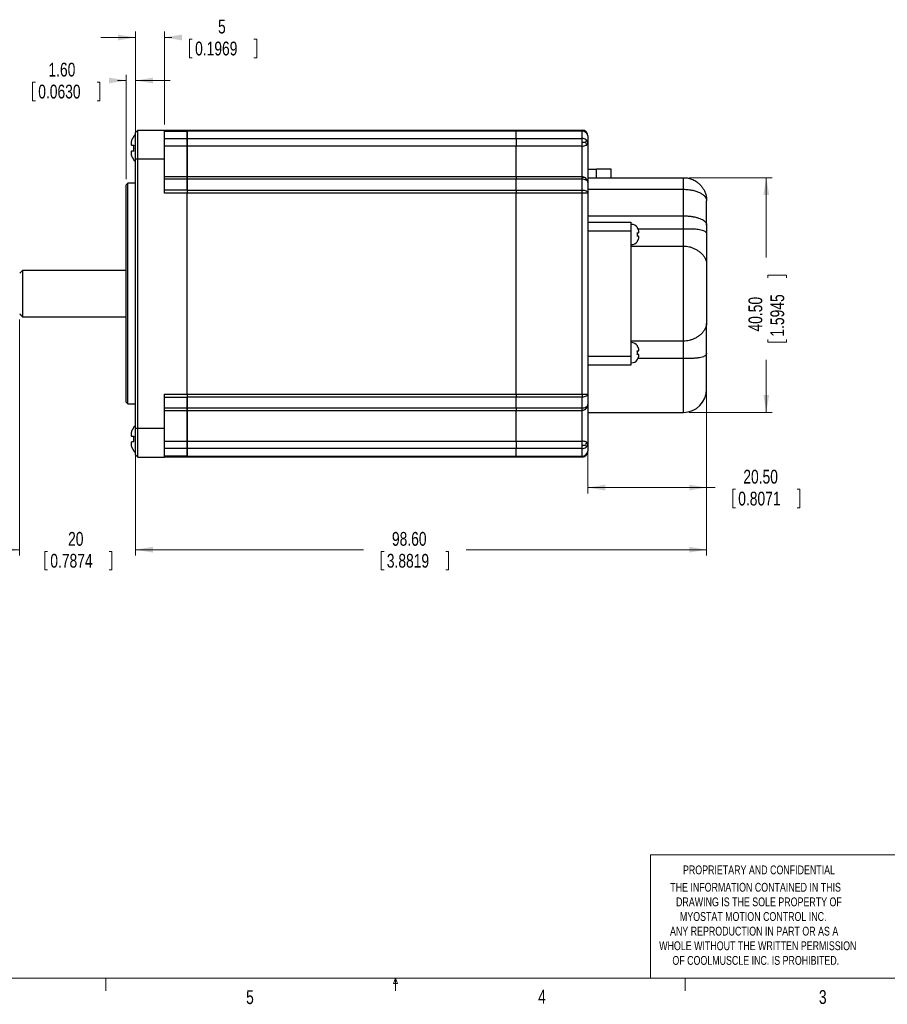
# Model space of a CAD drawing. Header units: millimetres. Extents: x 11 to 421, y 5 to 275.
# Tile 6 of 8: x 151 to 301, y 5 to 175. Entities that reach past the tile are written whole.
import ezdxf

# ---------------------------------------------------------------- set-up
doc = ezdxf.new("R2010")
doc.units = ezdxf.units.MM
doc.styles.add('SLDTEXTSTYLE0', font='TXT', dxfattribs={"width": 0.75})
doc.dimstyles.new('SLDDIMSTYLE0', dxfattribs={"dimtxt": 2.38125, "dimasz": 3, "dimexe": 0, "dimexo": 0.0625, "dimgap": 0.595313, "dimtad": 0, "dimrnd": 1e-09, "dimzin": 4, "dimdsep": 46, "dimtxsty": 'SLDTEXTSTYLE0', "dimsah": 1, "dimcen": 0.09, "dimadec": 0, "dimazin": 0, "dimtfac": 1, "dimtofl": 0, "dimtmove": 0, "dimatfit": 3, "dimfxl": 1, "dimtolj": 1, "dimtzin": 12, "dimarcsym": 0})
doc.dimstyles.new('SLDDIMSTYLE1', dxfattribs={"dimtxt": 2.38125, "dimasz": 3, "dimexe": 0, "dimexo": 0.0625, "dimgap": 0.595313, "dimtad": 0, "dimrnd": 1e-09, "dimzin": 12, "dimdsep": 46, "dimtxsty": 'SLDTEXTSTYLE0', "dimsah": 1, "dimcen": 0.09, "dimadec": 0, "dimazin": 0, "dimtfac": 1, "dimtofl": 0, "dimtmove": 0, "dimatfit": 3, "dimfxl": 1, "dimtolj": 1, "dimtzin": 12, "dimarcsym": 0})
doc.dimstyles.new('SLDDIMSTYLE2', dxfattribs={"dimtxt": 2.38125, "dimasz": 3, "dimexe": 0, "dimexo": 0.0625, "dimgap": 0.595313, "dimtad": 0, "dimrnd": 1e-09, "dimzin": 4, "dimdsep": 46, "dimtxsty": 'SLDTEXTSTYLE0', "dimsah": 1, "dimcen": 0.09, "dimadec": 0, "dimazin": 0, "dimtfac": 1, "dimtofl": 0, "dimtmove": 0, "dimatfit": 3, "dimfxl": 1, "dimtolj": 1, "dimtzin": 12, "dimarcsym": 0})

# ---------------------------------------------------------------- blocks, each defined once
blk = doc.blocks.new('SW_NOTE_1')
at = {"color": 0, "linetype": 'Continuous', "lineweight": 0, "char_height": 1.524, "attachment_point": 1, "style": 'SLDTEXTSTYLE0'}
for s, insert in [('THE INFORMATION CONTAINED IN THIS', (0, 1.96)), ('DRAWING IS THE SOLE PROPERTY OF', (1, -0.56)), ('MYOSTAT MOTION CONTROL INC. ', (1.67, -3.08)), ('ANY REPRODUCTION IN PART OR AS A', (-0.04, -5.61)), ('WHOLE WITHOUT THE WRITTEN PERMISSION', (-1.91, -8.13)), ('OF COOLMUSCLE INC. IS PROHIBITED.', (0.37, -10.66))]:
    blk.add_mtext(s, dxfattribs=dict(at, insert=insert))
blk = doc.blocks.new('*D4')
at = {"color": 7, "linetype": 'Continuous', "lineweight": 0}
for p, q in [((266.63, 148.12), (280.93, 148.12)), ((279.93, 148.12), (279.93, 134.36)), ((280.21, 131.32), (283.43, 131.32)), ((280.21, 131.32), (280.21, 130.84)), ((283.43, 131.32), (283.43, 130.84)), ((280.21, 119.72), (280.21, 120.2)), ((280.21, 119.72), (283.43, 119.72)), ((283.43, 119.72), (283.43, 120.2)), ((279.93, 107.62), (279.93, 116.69)), ((266.63, 107.62), (280.93, 107.62))]:
    blk.add_line(p, q, dxfattribs=at)
for points in [[(279.93, 148.12), (279.43, 145.12), (280.43, 145.12)], [(279.93, 107.62), (280.43, 110.62), (279.43, 110.62)]]:
    blk.add_solid(points, dxfattribs=at)
at = {"color": 7, "linetype": 'Continuous', "lineweight": 0, "char_height": 2.381, "attachment_point": 1, "rotation": 90, "style": 'SLDTEXTSTYLE0'}
for s, insert in [('40.50', (276.86, 121.57)), ('1.5945', (280.64, 120.69))]:
    blk.add_mtext(s, dxfattribs=dict(at, insert=insert))
blk = doc.blocks.new('*D5')
at = {"color": 7, "linetype": 'Continuous', "lineweight": 0}
for p, q in [((151.03, 123.62), (151.03, 82.92)), ((171.03, 103.92), (171.03, 82.92)), ((151.03, 83.92), (145.03, 83.92)), ((155.35, 83.63), (155.35, 80.42)), ((155.35, 83.63), (155.83, 83.63)), ((166.95, 83.63), (166.47, 83.63)), ((166.95, 83.63), (166.95, 80.42)), ((171.03, 83.92), (177.03, 83.92)), ((155.35, 80.42), (155.83, 80.42)), ((166.95, 80.42), (166.47, 80.42))]:
    blk.add_line(p, q, dxfattribs=at)
for points in [[(151.03, 83.92), (148.03, 84.42), (148.03, 83.42)], [(171.03, 83.92), (174.03, 83.42), (174.03, 84.42)]]:
    blk.add_solid(points, dxfattribs=at)
at = {"color": 7, "linetype": 'Continuous', "lineweight": 0, "char_height": 2.381, "attachment_point": 1, "style": 'SLDTEXTSTYLE0'}
for s, insert in [('20', (159.39, 86.98)), ('0.7874', (156.32, 83.2))]:
    blk.add_mtext(s, dxfattribs=dict(at, insert=insert))
blk = doc.blocks.new('*D6')
at = {"color": 7, "linetype": 'Continuous', "lineweight": 0}
for p, q in [((169.43, 164.89), (167.91, 164.89)), ((169.43, 147.87), (169.43, 165.89)), ((171.03, 152.32), (171.03, 165.89)), ((171.03, 164.89), (177.03, 164.89)), ((153.27, 164.6), (153.27, 161.39)), ((153.27, 164.6), (153.76, 164.6)), ((164.88, 164.6), (164.39, 164.6)), ((164.88, 164.6), (164.88, 161.39)), ((153.27, 161.39), (153.76, 161.39)), ((164.88, 161.39), (164.39, 161.39))]:
    blk.add_line(p, q, dxfattribs=at)
for points in [[(169.43, 164.89), (166.43, 165.39), (166.43, 164.39)], [(171.03, 164.89), (174.03, 164.39), (174.03, 165.39)]]:
    blk.add_solid(points, dxfattribs=at)
at = {"color": 7, "linetype": 'Continuous', "lineweight": 0, "char_height": 2.381, "attachment_point": 1, "style": 'SLDTEXTSTYLE0'}
for s, insert in [('1.60', (156, 167.96)), ('0.0630', (154.24, 164.17))]:
    blk.add_mtext(s, dxfattribs=dict(at, insert=insert))
blk = doc.blocks.new('*D7')
at = {"color": 7, "linetype": 'Continuous', "lineweight": 0}
for p, q in [((171.03, 172.32), (165.03, 172.32)), ((171.03, 152.32), (171.03, 173.32)), ((176.03, 157.32), (176.03, 173.32)), ((176.03, 172.32), (177.32, 172.32)), ((180.36, 172.03), (180.36, 168.82)), ((180.36, 172.03), (180.84, 172.03)), ((191.96, 172.03), (191.48, 172.03)), ((191.96, 172.03), (191.96, 168.82)), ((180.36, 168.82), (180.84, 168.82)), ((191.96, 168.82), (191.48, 168.82))]:
    blk.add_line(p, q, dxfattribs=at)
for points in [[(171.03, 172.32), (168.03, 172.82), (168.03, 171.82)], [(176.03, 172.32), (179.03, 171.82), (179.03, 172.82)]]:
    blk.add_solid(points, dxfattribs=at)
at = {"color": 7, "linetype": 'Continuous', "lineweight": 0, "attachment_point": 1, "style": 'SLDTEXTSTYLE0'}
for s, insert, char_height in [('5', (185.28, 175.39), 2.38), ('0.1969', (181.32, 171.6), 2.381)]:
    blk.add_mtext(s, dxfattribs=dict(at, insert=insert, char_height=char_height))
blk = doc.blocks.new('*D8')
at = {"color": 7, "linetype": 'Continuous', "lineweight": 0}
for p, q in [((269.63, 116.83), (269.63, 82.92)), ((171.03, 103.92), (171.03, 82.92)), ((171.03, 83.92), (210.42, 83.92)), ((213.46, 83.63), (213.46, 80.42)), ((213.46, 83.63), (213.94, 83.63)), ((225.06, 83.63), (224.58, 83.63)), ((225.06, 83.63), (225.06, 80.42)), ((269.63, 83.92), (228.09, 83.92)), ((213.46, 80.42), (213.94, 80.42)), ((225.06, 80.42), (224.58, 80.42))]:
    blk.add_line(p, q, dxfattribs=at)
for points in [[(171.03, 83.92), (174.03, 83.42), (174.03, 84.42)], [(269.63, 83.92), (266.63, 84.42), (266.63, 83.42)]]:
    blk.add_solid(points, dxfattribs=at)
at = {"color": 7, "linetype": 'Continuous', "lineweight": 0, "char_height": 2.381, "attachment_point": 1, "style": 'SLDTEXTSTYLE0'}
for s, insert in [('98.60', (215.3, 86.98)), ('3.8819', (214.42, 83.2))]:
    blk.add_mtext(s, dxfattribs=dict(at, insert=insert))
blk = doc.blocks.new('*D9')
at = {"color": 7, "linetype": 'Continuous', "lineweight": 0}
for p, q in [((269.63, 116.83), (269.63, 93.64)), ((249.13, 109.79), (249.13, 93.64)), ((249.13, 94.64), (269.63, 94.64)), ((269.63, 94.64), (271.09, 94.64)), ((274.13, 94.36), (274.13, 91.14)), ((274.13, 94.36), (274.61, 94.36)), ((285.73, 94.36), (285.25, 94.36)), ((285.73, 94.36), (285.73, 91.14)), ((274.13, 91.14), (274.61, 91.14)), ((285.73, 91.14), (285.25, 91.14))]:
    blk.add_line(p, q, dxfattribs=at)
for points in [[(249.13, 94.64), (252.13, 94.14), (252.13, 95.14)], [(269.63, 94.64), (266.63, 95.14), (266.63, 94.14)]]:
    blk.add_solid(points, dxfattribs=at)
at = {"color": 7, "linetype": 'Continuous', "lineweight": 0, "char_height": 2.381, "attachment_point": 1, "style": 'SLDTEXTSTYLE0'}
for s, insert in [('20.50', (275.97, 97.71)), ('0.8071', (275.09, 93.93))]:
    blk.add_mtext(s, dxfattribs=dict(at, insert=insert))

msp = doc.modelspace()

# ---------------------------------------------------------------- linework, layer by layer
at = {"color": 7, "linetype": 'Continuous', "lineweight": 30}
for p, q in [((171.033, 155.915), (171.433, 156.315)), ((171.033, 151.315), (171.033, 155.915)), ((171.433, 151.315), (171.433, 156.315)), ((171.433, 156.315), (176.033, 156.315)), ((176.033, 151.315), (176.033, 156.315)), ((176.033, 156.315), (179.933, 156.315)), ((176.033, 156.159), (179.933, 156.159)), ((176.033, 154.871), (179.933, 154.871)), ((179.933, 156.315), (179.933, 156.159)), ((179.933, 156.315), (236.733, 156.315)), ((179.933, 156.315), (179.933, 156.159)), ((179.933, 156.159), (179.933, 154.871)), ((236.733, 156.159), (179.933, 156.159)), ((179.933, 154.871), (179.933, 156.159)), ((179.933, 153.579), (179.933, 154.871)), ((179.933, 154.871), (236.733, 154.871)), ((179.933, 154.871), (179.933, 153.579)), ((236.733, 156.315), (248.133, 156.315)), ((236.733, 156.315), (236.733, 156.159)), ((236.733, 156.315), (236.733, 156.159)), ((248.133, 156.159), (236.733, 156.159)), ((236.733, 154.871), (236.733, 156.159)), ((236.733, 154.871), (236.733, 156.159)), ((236.733, 154.871), (248.133, 154.871)), ((236.733, 154.871), (236.733, 153.579)), ((236.733, 154.871), (236.733, 153.579)), ((248.133, 156.159), (248.133, 156.315)), ((248.133, 154.871), (248.133, 156.159)), ((248.133, 154.278), (248.133, 154.871)), ((249.133, 155.315), (249.133, 154.067)), ((170.414, 153.718), (170.723, 153.718)), ((179.933, 153.579), (176.033, 153.579)), ((179.933, 153.579), (179.933, 148.262)), ((236.733, 153.579), (179.933, 153.579)), ((179.933, 148.262), (179.933, 153.579)), ((248.133, 153.579), (236.733, 153.579)), ((236.733, 148.262), (236.733, 153.579)), ((236.733, 148.262), (236.733, 153.579)), ((248.133, 153.579), (248.133, 154.278)), ((248.133, 148.262), (248.133, 153.579)), ((249.133, 154.067), (249.133, 147.262)), ((171.033, 104.915), (171.033, 151.315)), ((171.433, 151.315), (171.033, 151.315)), ((171.433, 104.915), (171.433, 151.315)), ((176.033, 151.315), (171.433, 151.315)), ((176.033, 145.442), (176.033, 151.315)), ((249.133, 149.615), (250.633, 149.615)), ((250.633, 148.115), (250.633, 149.615)), ((253.133, 149.615), (250.633, 149.615)), ((179.933, 147.856), (176.033, 147.856)), ((179.933, 147.856), (179.933, 148.262)), ((179.933, 148.262), (179.933, 147.856)), ((179.933, 147.856), (179.933, 145.98)), ((236.733, 147.856), (179.933, 147.856)), ((179.933, 145.98), (179.933, 147.856)), ((236.733, 148.262), (236.733, 147.856)), ((236.733, 148.262), (236.733, 147.856)), ((248.133, 147.856), (236.733, 147.856)), ((236.733, 145.98), (236.733, 147.856)), ((236.733, 145.98), (236.733, 147.856)), ((248.133, 148.24), (248.133, 148.262)), ((248.133, 147.856), (248.133, 148.24)), ((248.133, 145.98), (248.133, 147.856)), ((249.133, 148.115), (265.633, 148.115)), ((265.633, 146.115), (265.633, 148.115)), ((169.433, 109.365), (169.433, 146.865)), ((169.733, 109.065), (169.733, 147.165)), ((249.133, 147.262), (249.133, 145.442)), ((179.933, 145.98), (176.033, 145.98)), ((179.933, 145.442), (176.033, 145.442)), ((179.933, 145.98), (179.933, 145.442)), ((179.933, 145.98), (179.933, 145.442)), ((179.933, 145.98), (236.733, 145.98)), ((179.933, 110.789), (179.933, 145.442)), ((236.733, 145.442), (179.933, 145.442)), ((179.933, 110.789), (179.933, 145.442)), ((236.733, 145.98), (236.733, 145.442)), ((236.733, 145.98), (248.133, 145.98)), ((236.733, 145.98), (236.733, 145.442)), ((236.733, 110.789), (236.733, 145.442)), ((248.133, 145.442), (236.733, 145.442)), ((236.733, 110.789), (236.733, 145.442)), ((248.133, 145.442), (248.133, 145.98)), ((248.133, 110.789), (248.133, 145.442)), ((249.133, 145.442), (248.133, 145.442)), ((249.133, 146.115), (265.633, 146.115)), ((249.133, 145.442), (249.133, 110.789)), ((265.633, 141.532), (265.633, 146.115)), ((269.633, 139.948), (269.633, 144.115)), ((249.133, 141.532), (265.633, 141.532)), ((265.633, 139.317), (265.633, 141.532)), ((249.133, 140.415), (256.633, 140.415)), ((256.633, 138.915), (256.633, 140.415)), ((269.633, 139.948), (269.633, 138.403)), ((256.633, 138.915), (249.133, 138.915)), ((256.633, 117.315), (256.633, 138.915)), ((257.767, 139.317), (265.633, 139.317)), ((265.633, 136.319), (265.633, 139.317)), ((269.633, 138.403), (269.633, 133.253)), ((256.633, 136.319), (265.633, 136.319)), ((265.633, 119.912), (265.633, 136.319)), ((269.633, 133.253), (269.633, 122.978)), ((151.533, 132.115), (151.533, 128.115)), ((151.533, 128.115), (151.533, 124.115)), ((269.633, 117.828), (269.633, 122.978)), ((265.633, 119.912), (256.633, 119.912)), ((265.633, 116.914), (265.633, 119.912)), ((249.133, 117.315), (256.633, 117.315)), ((256.633, 115.815), (256.633, 117.315)), ((269.633, 111.615), (269.633, 117.828)), ((249.133, 115.815), (256.633, 115.815)), ((265.633, 116.914), (257.767, 116.914)), ((265.633, 107.615), (265.633, 116.914)), ((176.033, 104.915), (176.033, 110.789)), ((176.033, 110.789), (179.933, 110.789)), ((179.933, 110.789), (179.933, 110.251)), ((179.933, 110.789), (179.933, 110.251)), ((179.933, 110.789), (236.733, 110.789)), ((236.733, 110.789), (248.133, 110.789)), ((236.733, 110.789), (236.733, 110.251)), ((236.733, 110.789), (236.733, 110.251)), ((248.133, 110.789), (249.133, 110.789)), ((248.133, 110.789), (248.133, 110.251)), ((249.133, 110.789), (249.133, 108.969)), ((176.033, 110.251), (179.933, 110.251)), ((179.933, 110.251), (179.933, 108.375)), ((236.733, 110.251), (179.933, 110.251)), ((179.933, 108.375), (179.933, 110.251)), ((248.133, 110.251), (236.733, 110.251)), ((236.733, 108.375), (236.733, 110.251)), ((236.733, 108.375), (236.733, 110.251)), ((248.133, 108.375), (248.133, 110.251)), ((249.133, 108.969), (249.133, 102.164)), ((176.033, 108.375), (179.933, 108.375)), ((179.933, 107.969), (179.933, 108.375)), ((179.933, 108.375), (236.733, 108.375)), ((179.933, 108.375), (179.933, 107.969)), ((179.933, 107.969), (179.933, 102.652)), ((179.933, 102.652), (179.933, 107.969)), ((236.733, 108.375), (248.133, 108.375)), ((236.733, 108.375), (236.733, 107.969)), ((236.733, 108.375), (236.733, 107.969)), ((236.733, 102.652), (236.733, 107.969)), ((236.733, 102.652), (236.733, 107.969)), ((248.133, 107.991), (248.133, 108.375)), ((248.133, 107.969), (248.133, 107.991)), ((248.133, 102.652), (248.133, 107.969)), ((171.033, 100.315), (171.033, 104.915)), ((171.033, 104.915), (171.433, 104.915)), ((171.433, 99.915), (171.433, 104.915)), ((171.433, 104.915), (176.033, 104.915)), ((176.033, 99.915), (176.033, 104.915)), ((170.414, 103.518), (170.723, 103.518)), ((176.033, 102.652), (179.933, 102.652)), ((179.933, 101.36), (179.933, 102.652)), ((179.933, 102.652), (236.733, 102.652)), ((179.933, 102.652), (179.933, 101.36)), ((236.733, 102.652), (248.133, 102.652)), ((236.733, 102.652), (236.733, 101.36)), ((236.733, 102.652), (236.733, 101.36)), ((248.133, 101.953), (248.133, 102.652)), ((248.133, 101.36), (248.133, 101.953)), ((249.133, 102.164), (249.133, 100.915)), ((171.033, 100.315), (171.433, 99.915)), ((179.933, 101.36), (176.033, 101.36)), ((179.933, 101.36), (179.933, 100.072)), ((236.733, 101.36), (179.933, 101.36)), ((179.933, 100.072), (179.933, 101.36)), ((248.133, 101.36), (236.733, 101.36)), ((236.733, 100.072), (236.733, 101.36)), ((236.733, 100.072), (236.733, 101.36)), ((248.133, 100.072), (248.133, 101.36)), ((171.433, 99.915), (176.033, 99.915)), ((179.933, 100.072), (176.033, 100.072)), ((179.933, 99.915), (176.033, 99.915)), ((179.933, 100.072), (179.933, 99.915)), ((179.933, 100.072), (236.733, 100.072)), ((179.933, 100.072), (179.933, 99.915)), ((236.733, 99.915), (179.933, 99.915)), ((236.733, 100.072), (248.133, 100.072)), ((236.733, 100.072), (236.733, 99.915)), ((236.733, 100.072), (236.733, 99.915)), ((248.133, 99.915), (236.733, 99.915)), ((248.133, 99.915), (248.133, 100.072))]:
    msp.add_line(p, q, dxfattribs=at)
at = {"color": 7, "linetype": 'Continuous', "lineweight": 0}
for p, q in [((259.953, 31.278), (259.953, 9.959)), ((302.919, 31.278), (259.953, 31.278)), ((415.957, 9.959), (15.907, 9.959)), ((165.919, 9.959), (165.919, 7.805)), ((215.589, 9.081), (215.925, 9.959)), ((216.244, 9.081), (215.589, 9.081)), ((215.925, 9.959), (215.925, 7.805)), ((215.925, 9.959), (216.244, 9.081)), ((265.932, 9.959), (265.932, 7.805))]:
    msp.add_line(p, q, dxfattribs=at)
at = {"color": 7, "linetype": 'Continuous', "lineweight": 30, "flags": 128}
for points in [[(248.133, 145.98), (248.328, 145.969), (248.516, 145.939), (248.689, 145.889), (248.84, 145.822), (248.965, 145.741), (249.057, 145.648), (249.114, 145.547), (249.133, 145.442)], [(249.133, 110.789), (249.114, 110.684), (249.057, 110.583), (248.965, 110.49), (248.84, 110.409), (248.689, 110.342), (248.516, 110.292), (248.328, 110.262), (248.133, 110.251)]]:
    msp.add_lwpolyline(points, dxfattribs=at)
at = {"color": 7, "linetype": 'Continuous', "lineweight": 30}
for centre, radius, start, end in [((172.233, 153.965), 2, 126.8699, 141.2984), ((248.133, 155.315), 1, 0, 90), ((248.205, 155.23), 0.932, 5.26878, 94.44193), ((248.148, 153.738), 1.133, 52.36214, 90.77027), ((248.397, 154.048), 0.736, 1.47337, 53.00122), ((248.166, 155.236), 1.658, 268.86233, 293.99055), ((248.704, 154.134), 0.434, 288.27995, 351.0652), ((172.233, 152.465), 2, 218.67846, 233.1301), ((248.161, 146.445), 1.411, 61.23182, 91.13613), ((248.618, 147.215), 0.517, 5.22996, 64.57525), ((248.364, 147.262), 0.769, 0.03781, 16.22778), ((256.633, 138.765), 1.3, 35.25469, 90), ((256.633, 137.865), 1.3, 270, 324.78667), ((256.633, 118.365), 1.3, 35.25469, 90), ((256.633, 117.465), 1.3, 270, 324.78667), ((265.633, 111.615), 4, 270, 0), ((248.618, 109.016), 0.517, 295.42475, 354.77004), ((248.364, 108.969), 0.769, 343.66991, 359.96181), ((248.161, 109.786), 1.411, 268.86387, 298.76818), ((172.233, 103.765), 2, 126.8699, 141.2984), ((248.166, 100.995), 1.658, 66.00945, 91.13767), ((248.704, 102.097), 0.434, 8.9348, 71.72005), ((248.397, 102.183), 0.736, 306.99878, 358.52663), ((172.233, 102.265), 2, 218.67846, 233.1301), ((248.148, 102.493), 1.133, 269.22973, 307.63786), ((248.205, 101.001), 0.932, 265.55807, 354.73122), ((248.133, 100.915), 1, 270, 360)]:
    msp.add_arc(centre, radius, start, end, dxfattribs=at)
for points, knots in [([(170.414, 154.716), (170.378, 154.619), (170.306, 154.425), (170.269, 154.143), (170.265, 153.913), (170.297, 153.762), (170.36, 153.72), (170.407, 153.718), (170.414, 153.718)], [0, 0, 0, 0, 0.1925871, 0.3853559, 0.5762848, 0.7730537, 0.9655507, 1, 1, 1, 1]), ([(248.84, 154.636), (248.837, 154.603), (248.831, 154.541), (248.788, 154.409), (248.735, 154.305), (248.702, 154.24)], [0, 0, 0, 0, 0.298018, 0.5586395, 1, 1, 1, 1]), ([(170.723, 153.718), (170.702, 153.585), (170.66, 153.314), (170.676, 152.976), (170.712, 152.779), (170.723, 152.718)], [0, 0, 0, 0, 0.4020338, 0.8156581, 1, 1, 1, 1]), ([(248.133, 154.278), (248.195, 154.277), (248.309, 154.277), (248.505, 154.265), (248.626, 154.249), (248.702, 154.24)], [0, 0, 0, 0, 0.303808, 0.5650774, 1, 1, 1, 1]), ([(248.702, 154.24), (248.743, 154.142), (248.8, 154.009), (248.833, 153.835), (248.838, 153.761), (248.84, 153.722)], [0, 0, 0, 0, 0.5526781, 0.7595397, 1, 1, 1, 1]), ([(170.414, 152.718), (170.378, 152.71), (170.306, 152.693), (170.269, 152.555), (170.265, 152.339), (170.297, 152.064), (170.36, 151.845), (170.407, 151.733), (170.414, 151.716)], [0, 0, 0, 0, 0.1925871, 0.3853559, 0.5762848, 0.7730537, 0.9655507, 1, 1, 1, 1]), ([(170.723, 151.216), (170.689, 151.216), (170.655, 151.216), (170.672, 151.215), (170.672, 151.215)], [0, 0, 0, 0, 0.9917763, 1, 1, 1, 1]), ([(248.133, 148.24), (248.195, 148.238), (248.309, 148.235), (248.505, 148.181), (248.626, 148.109), (248.702, 148.065)], [0, 0, 0, 0, 0.303808, 0.5650774, 1, 1, 1, 1]), ([(248.793, 148.015), (248.747, 148.049), (248.654, 148.12), (248.503, 148.198), (248.392, 148.213), (248.342, 148.22)], [0, 0, 0, 0, 0.3400981, 0.6988961, 1, 1, 1, 1]), ([(248.702, 148.065), (248.743, 148.009), (248.8, 147.933), (248.833, 147.79), (248.838, 147.72), (248.84, 147.682)], [0, 0, 0, 0, 0.5526781, 0.7595397, 1, 1, 1, 1]), ([(248.793, 148.015), (248.792, 148.015), (248.774, 148.045), (248.738, 148.055), (248.702, 148.065)], [0, 0, 0, 0, 0.0040077, 1, 1, 1, 1]), ([(249.114, 147.378), (249.105, 147.444), (249.087, 147.572), (248.991, 147.804), (248.871, 147.932), (248.793, 148.015)], [0, 0, 0, 0, 0.26810089, 0.52487081, 1, 1, 1, 1]), ([(265.633, 148.115), (265.769, 148.111), (266.044, 148.103), (266.452, 148.038), (266.854, 147.932), (267.235, 147.788), (267.593, 147.61), (267.889, 147.424), (268.139, 147.237), (268.346, 147.059), (268.532, 146.876), (268.699, 146.688), (268.85, 146.498), (268.993, 146.291), (269.128, 146.068), (269.251, 145.829), (269.376, 145.54), (269.5, 145.169), (269.609, 144.68), (269.625, 144.315), (269.633, 144.115)], [0, 0, 0, 0, 0.0614231, 0.1234559, 0.1862551, 0.249972, 0.3093094, 0.370692, 0.4128063, 0.455896, 0.4999847, 0.5375449, 0.5767386, 0.617576, 0.6600663, 0.7042175, 0.7500367, 0.8162024, 0.8995248, 1, 1, 1, 1]), ([(265.633, 146.115), (265.769, 146.113), (266.044, 146.109), (266.452, 146.076), (266.854, 146.024), (267.235, 145.952), (267.593, 145.863), (267.928, 145.757), (268.248, 145.633), (268.531, 145.498), (268.78, 145.354), (268.998, 145.202), (269.196, 145.032), (269.338, 144.875), (269.44, 144.734), (269.514, 144.607), (269.577, 144.461), (269.624, 144.295), (269.63, 144.177), (269.633, 144.115)], [0, 0, 0, 0, 0.06142512, 0.12345813, 0.18625586, 0.24996945, 0.30931177, 0.37069559, 0.43421312, 0.4999476, 0.55689465, 0.61752372, 0.68186628, 0.74994865, 0.78759902, 0.83142839, 0.88143807, 0.93762859, 1, 1, 1, 1]), ([(265.633, 141.532), (265.844, 141.528), (266.273, 141.521), (266.894, 141.462), (267.484, 141.369), (268.021, 141.242), (268.502, 141.082), (268.914, 140.89), (269.246, 140.669), (269.474, 140.434), (269.604, 140.193), (269.633, 140.032), (269.633, 139.95), (269.633, 139.948)], [0, 0, 0, 0, 0.0969893, 0.1968601, 0.2938327, 0.3934944, 0.4929457, 0.5949753, 0.7004024, 0.808522, 0.9022717, 0.9977091, 1, 1, 1, 1]), ([(257.668, 139.515), (257.686, 139.515), (257.704, 139.515), (257.695, 139.515), (257.695, 139.515)], [0, 0, 0, 0, 0.9948419, 1, 1, 1, 1]), ([(257.668, 138.015), (257.681, 138.114), (257.709, 138.314), (257.682, 138.514), (257.668, 138.615)], [0, 0, 0, 0, 0.4917469, 1, 1, 1, 1]), ([(257.869, 138.615), (257.882, 138.62), (257.909, 138.629), (257.921, 138.705), (257.921, 138.821), (257.908, 138.965), (257.881, 139.067), (257.869, 139.115)], [0, 0, 0, 0, 0.2014317, 0.4029143, 0.6048004, 0.8101403, 1, 1, 1, 1]), ([(257.869, 137.515), (257.882, 137.567), (257.909, 137.671), (257.921, 137.816), (257.921, 137.93), (257.908, 138.003), (257.881, 138.011), (257.869, 138.015)], [0, 0, 0, 0, 0.2014317, 0.4029143, 0.6048004, 0.8101403, 1, 1, 1, 1]), ([(265.633, 139.317), (265.8, 139.317), (266.139, 139.317), (266.658, 139.312), (267.182, 139.301), (267.706, 139.275), (268.199, 139.227), (268.654, 139.148), (269.047, 139.033), (269.366, 138.873), (269.58, 138.665), (269.633, 138.495), (269.633, 138.404), (269.633, 138.403)], [0, 0, 0, 0, 0.0764972, 0.1546643, 0.2427929, 0.3330338, 0.4304102, 0.530095, 0.6378343, 0.7484131, 0.870915, 0.9975775, 1, 1, 1, 1]), ([(265.633, 136.319), (265.8, 136.313), (266.139, 136.301), (266.658, 136.202), (267.182, 136.039), (267.706, 135.802), (268.199, 135.502), (268.654, 135.142), (269.047, 134.733), (269.366, 134.272), (269.58, 133.774), (269.633, 133.429), (269.633, 133.256), (269.633, 133.253)], [0, 0, 0, 0, 0.0764972, 0.1546643, 0.2427929, 0.3330338, 0.4304102, 0.530095, 0.6378343, 0.7484131, 0.870915, 0.9975775, 1, 1, 1, 1]), ([(269.633, 122.978), (269.633, 122.975), (269.633, 122.807), (269.582, 122.463), (269.371, 121.969), (269.05, 121.502), (268.661, 121.095), (268.203, 120.731), (267.714, 120.433), (267.186, 120.194), (266.666, 120.031), (266.142, 119.931), (265.804, 119.918), (265.633, 119.912)], [0, 0, 0, 0, 0.0024225, 0.1249172, 0.2515873, 0.3593376, 0.4699055, 0.5673105, 0.6669665, 0.755138, 0.8453358, 0.9218504, 1, 1, 1, 1]), ([(257.668, 119.115), (257.686, 119.115), (257.704, 119.115), (257.695, 119.115), (257.695, 119.115)], [0, 0, 0, 0, 0.9948419, 1, 1, 1, 1]), ([(257.668, 117.615), (257.681, 117.714), (257.709, 117.914), (257.682, 118.114), (257.668, 118.215)], [0, 0, 0, 0, 0.4917469, 1, 1, 1, 1]), ([(257.869, 118.215), (257.882, 118.22), (257.909, 118.229), (257.921, 118.305), (257.921, 118.421), (257.908, 118.565), (257.881, 118.667), (257.869, 118.715)], [0, 0, 0, 0, 0.2014317, 0.4029143, 0.6048004, 0.8101403, 1, 1, 1, 1]), ([(257.869, 117.115), (257.882, 117.167), (257.909, 117.271), (257.921, 117.416), (257.921, 117.53), (257.908, 117.603), (257.881, 117.611), (257.869, 117.615)], [0, 0, 0, 0, 0.2014317, 0.4029143, 0.6048004, 0.8101403, 1, 1, 1, 1]), ([(269.633, 117.828), (269.633, 117.827), (269.633, 117.744), (269.588, 117.585), (269.397, 117.381), (269.086, 117.212), (268.671, 117.084), (268.151, 116.996), (267.559, 116.945), (266.9, 116.921), (266.253, 116.915), (265.822, 116.914), (265.633, 116.914)], [0, 0, 0, 0, 0.0024231, 0.1170064, 0.2349815, 0.3485212, 0.4653671, 0.5784545, 0.6951422, 0.8024876, 0.9138095, 1, 1, 1, 1]), ([(248.789, 108.212), (248.829, 108.249), (248.913, 108.325), (249.01, 108.477), (249.086, 108.655), (249.105, 108.786), (249.114, 108.853)], [0, 0, 0, 0, 0.2208757, 0.468657, 0.729797, 1, 1, 1, 1]), ([(248.133, 107.972), (248.194, 107.974), (248.313, 107.978), (248.544, 108.044), (248.691, 108.145), (248.789, 108.212)], [0, 0, 0, 0, 0.2566375, 0.5003419, 1, 1, 1, 1]), ([(248.133, 107.991), (248.195, 107.993), (248.309, 107.996), (248.505, 108.05), (248.626, 108.122), (248.702, 108.166)], [0, 0, 0, 0, 0.30380796, 0.5650774, 1, 1, 1, 1]), ([(248.84, 108.549), (248.837, 108.502), (248.831, 108.414), (248.788, 108.279), (248.735, 108.21), (248.702, 108.166)], [0, 0, 0, 0, 0.298018, 0.5586395, 1, 1, 1, 1]), ([(170.414, 104.516), (170.378, 104.419), (170.306, 104.225), (170.269, 103.943), (170.265, 103.713), (170.297, 103.562), (170.36, 103.52), (170.407, 103.518), (170.414, 103.518)], [0, 0, 0, 0, 0.1925871, 0.3853559, 0.5762848, 0.7730537, 0.9655507, 1, 1, 1, 1]), ([(170.414, 102.518), (170.378, 102.51), (170.306, 102.493), (170.269, 102.355), (170.265, 102.139), (170.297, 101.864), (170.36, 101.645), (170.407, 101.533), (170.414, 101.516)], [0, 0, 0, 0, 0.19258709, 0.38535589, 0.57628484, 0.77305368, 0.96555073, 1, 1, 1, 1]), ([(170.723, 103.518), (170.702, 103.385), (170.66, 103.114), (170.676, 102.776), (170.712, 102.579), (170.723, 102.518)], [0, 0, 0, 0, 0.4020338, 0.8156581, 1, 1, 1, 1]), ([(248.133, 101.953), (248.195, 101.954), (248.309, 101.954), (248.505, 101.966), (248.626, 101.982), (248.702, 101.991)], [0, 0, 0, 0, 0.303808, 0.5650774, 1, 1, 1, 1]), ([(248.84, 102.509), (248.837, 102.46), (248.831, 102.368), (248.788, 102.191), (248.735, 102.068), (248.702, 101.991)], [0, 0, 0, 0, 0.298018, 0.5586395, 1, 1, 1, 1]), ([(248.702, 101.991), (248.743, 101.909), (248.8, 101.797), (248.833, 101.671), (248.838, 101.622), (248.84, 101.595)], [0, 0, 0, 0, 0.5526781, 0.7595397, 1, 1, 1, 1]), ([(170.723, 101.016), (170.689, 101.016), (170.655, 101.016), (170.672, 101.015), (170.672, 101.015)], [0, 0, 0, 0, 0.9917763, 1, 1, 1, 1])]:
    msp.add_open_spline(points, degree=3, knots=knots, dxfattribs=at)
for points in [[(170.723, 155.216), (170.414, 154.716)], [(170.672, 155.215), (170.723, 155.216)], [(170.414, 153.718), (170.723, 153.718)], [(170.723, 152.718), (170.414, 152.718)], [(170.414, 151.716), (170.723, 151.216)], [(253.133, 148.115), (253.133, 149.615)], [(179.933, 148.262), (176.033, 148.262)], [(236.733, 148.262), (179.933, 148.262)], [(248.133, 148.262), (236.733, 148.262)], [(248.299, 148.228), (248.133, 148.259)], [(169.733, 147.165), (169.433, 146.865)], [(171.033, 147.165), (169.733, 147.165)], [(257.869, 139.115), (257.668, 139.515)], [(257.668, 138.615), (257.869, 138.615)], [(257.869, 138.015), (257.668, 138.015)], [(257.668, 137.115), (257.869, 137.515)], [(257.695, 137.115), (257.668, 137.115)], [(151.533, 132.115), (151.033, 131.615)], [(169.433, 132.115), (151.533, 132.115)], [(151.033, 124.615), (151.533, 124.115)], [(151.533, 124.115), (169.433, 124.115)], [(257.869, 118.715), (257.668, 119.115)], [(257.668, 118.215), (257.869, 118.215)], [(257.869, 117.615), (257.668, 117.615)], [(257.668, 116.715), (257.869, 117.115)], [(257.695, 116.715), (257.668, 116.715)], [(169.433, 109.365), (169.733, 109.065)], [(169.733, 109.065), (171.033, 109.065)], [(176.033, 107.969), (179.933, 107.969)], [(179.933, 107.969), (236.733, 107.969)], [(236.733, 107.969), (248.133, 107.969)], [(248.702, 108.166), (248.783, 108.219)], [(249.133, 107.615), (265.633, 107.615)], [(170.723, 105.016), (170.414, 104.516)], [(170.672, 105.015), (170.723, 105.016)], [(170.414, 103.518), (170.723, 103.518)], [(170.723, 102.518), (170.414, 102.518)], [(170.414, 101.516), (170.723, 101.016)]]:
    msp.add_open_spline(points, degree=1, dxfattribs=at)

# ---------------------------------------------------------------- block references
at = {"color": 7, "linetype": 'Continuous', "lineweight": 0}
msp.add_blockref('SW_NOTE_1', (263.354, 24.464), dxfattribs=at)

# ---------------------------------------------------------------- texts
at = {"color": 7, "linetype": 'Continuous', "lineweight": 0, "attachment_point": 1, "style": 'SLDTEXTSTYLE0'}
for s, insert, char_height in [('PROPRIETARY AND CONFIDENTIAL', (265.554, 29.424), 1.524), ('5', (190.122, 7.889), 2.381), ('4', (240.541, 7.969), 2.381), ('3', (289.021, 7.915), 2.381)]:
    msp.add_mtext(s, dxfattribs=dict(at, insert=insert, char_height=char_height))

# ---------------------------------------------------------------- dimensions: what is measured, and where the dimension line sits
at = {"color": 7, "linetype": 'Continuous', "lineweight": 0}
for base, p1, p2, dimstyle, picture, middle in [((176.033, 172.316), (171.033, 151.315), (176.033, 156.315), 'SLDDIMSTYLE1', '*D7', (186.161, 172.316)), ((171.033, 164.886), (169.433, 146.865), (171.033, 151.315), 'SLDDIMSTYLE2', '*D6', (159.075, 164.886)), ((171.033, 83.915), (151.033, 124.615), (171.033, 104.915), 'SLDDIMSTYLE1', '*D5', (161.152, 83.915)), ((171.033, 83.915), (269.633, 117.828), (171.033, 104.915), 'SLDDIMSTYLE0', '*D8', (219.257, 83.915)), ((249.133, 94.642), (269.633, 117.828), (249.133, 110.789), 'SLDDIMSTYLE0', '*D9', (279.929, 94.642))]:
    dim = msp.add_linear_dim(base=base, p1=p1, p2=p2, dimstyle=dimstyle, dxfattribs=at)
    dim.commit()
    dim.dimension.update_dxf_attribs({"geometry": picture, "text_midpoint": middle, "dimtype": 160})
dim = msp.add_linear_dim(base=(279.929, 107.615), p1=(265.633, 148.115), p2=(265.633, 107.615), angle=90, dimstyle='SLDDIMSTYLE0', dxfattribs=at)
dim.commit()
dim.dimension.update_dxf_attribs({"geometry": '*D4', "text_midpoint": (279.929, 125.522), "dimtype": 160})

doc.saveas('drawing.dxf')
